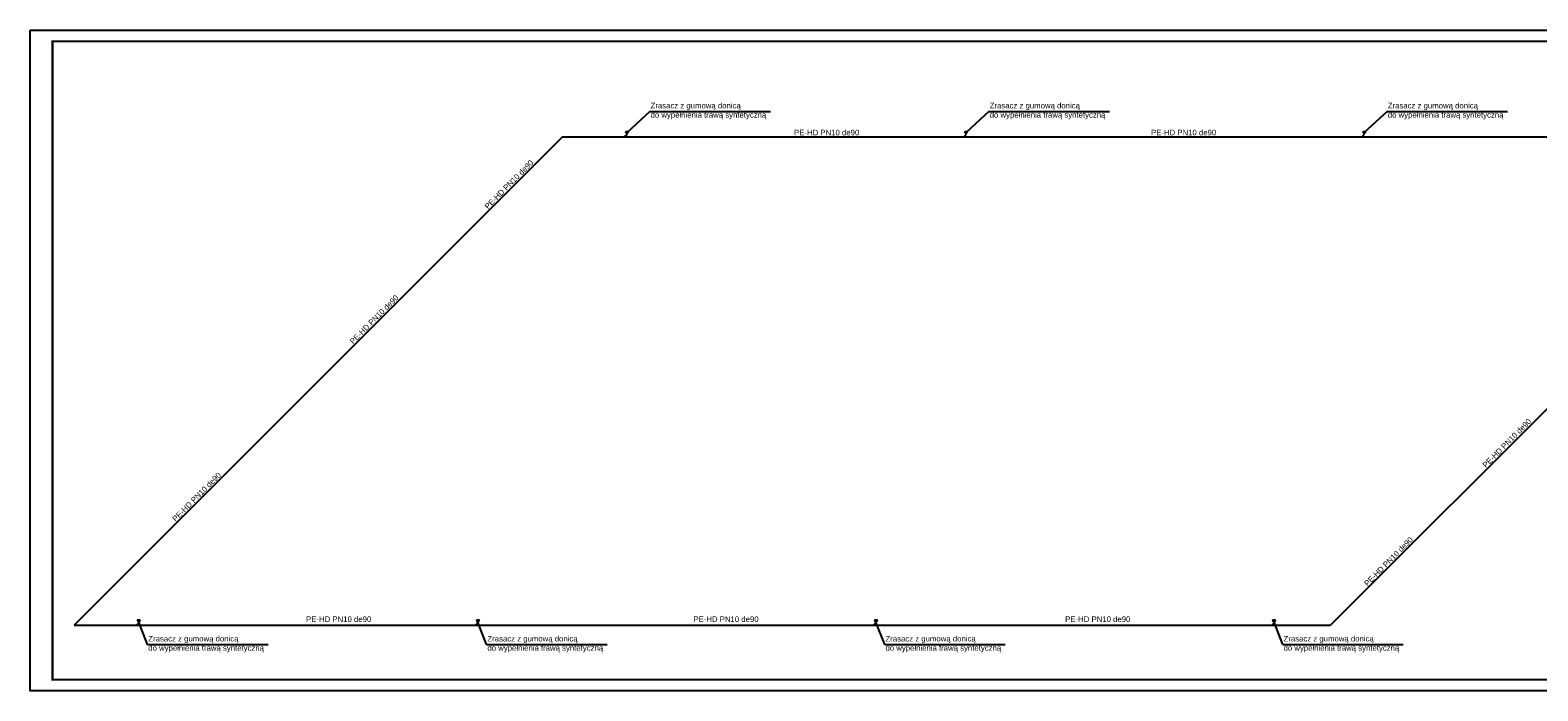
# Model space of a CAD drawing. Extents: x -118729 to -53705, y 33529 to 45095.
# Tile 19 of 83: x -74595 to -67815, y 33529 to 36499. Entities that reach past the tile are written whole.
import ezdxf

# ---------------------------------------------------------------- set-up
doc = ezdxf.new("R2010")
doc.units = 0
doc.header["$LTSCALE"] = 10
doc.header["$MEASUREMENT"] = 0
doc.linetypes.add('CONTINOUS', pattern=[0])
doc.layers.get('0').update_dxf_attribs({"color": 9, "linetype": 'CONTINUOUS'})
doc.layers.add('CIENKA', color=9, linetype='CONTINUOUS')
doc.layers.add('S_woda', color=160, linetype='CONTINUOUS')
doc.styles.add('ROMANS', font='arial.ttf', dxfattribs={"height": 20})
doc.styles.add('STYLE2', font='arial.ttf')

msp = doc.modelspace()

# ---------------------------------------------------------------- linework, layer by layer
msp.add_lwpolyline([(-74595.03, 36498.92), (-65995.03, 36498.92), (-65995.03, 33528.92), (-74595.03, 33528.92)], close=True)
at = {"const_width": 10}
msp.add_lwpolyline([(-74495.03, 33578.92), (-74495.03, 36448.92), (-66045.03, 36448.92), (-66045.03, 33578.92)], close=True, dxfattribs=at)
at = {"layer": 'S_woda', "color": 7, "linetype": 'CONTINOUS', "ltscale": 3}
for p, q in [((-71808.54, 36133.37, -71.36), (-71911.1, 36039.61, -71.36)), ((-71808.54, 36133.37, -71.36), (-71266.55, 36133.37, -71.36)), ((-70283.54, 36133.37, -71.36), (-70386.1, 36039.61, -71.36)), ((-70283.54, 36133.37, -71.36), (-69741.55, 36133.37, -71.36)), ((-68493.54, 36133.37, -71.36), (-68596.1, 36039.61, -71.36)), ((-68493.54, 36133.37, -71.36), (-67951.55, 36133.37, -71.36)), ((-74067.23, 33737.04, -71.36), (-74106.67, 33837.44, -71.36)), ((-72542.23, 33737.04, -71.36), (-72581.67, 33837.44, -71.36)), ((-70752.23, 33737.04, -71.36), (-70791.67, 33837.44, -71.36)), ((-68962.23, 33737.04, -71.36), (-69001.67, 33837.44, -71.36)), ((-74067.23, 33737.04, -71.36), (-73525.24, 33737.04, -71.36)), ((-72542.23, 33737.04, -71.36), (-72000.24, 33737.04, -71.36)), ((-70752.23, 33737.04, -71.36), (-70210.24, 33737.04, -71.36)), ((-68962.23, 33737.04, -71.36), (-68420.24, 33737.04, -71.36))]:
    msp.add_line(p, q, dxfattribs=at)
at = {"layer": 'S_woda', "linetype": 'CONTINOUS', "ltscale": 3}
for p, q in [((-72201.71, 36019.17, -71.36), (-74397.28, 33823.6, -71.36)), ((-72201.71, 36019.17, -71.36), (-71921.71, 36019.17, -71.36)), ((-71921.71, 36019.17, -71.36), (-71911.1, 36029.77, -71.36)), ((-71921.71, 36019.17, -71.36), (-70396.71, 36019.17, -71.36)), ((-71917.83, 36042.97, -71.36), (-71904.38, 36042.97, -71.36)), ((-71911.1, 36029.77, -71.36), (-71911.1, 36036.24, -71.36)), ((-70396.71, 36019.17, -71.36), (-70386.1, 36029.77, -71.36)), ((-70396.71, 36019.17, -71.36), (-68871.71, 36019.17, -71.36)), ((-70392.83, 36042.97, -71.36), (-70379.38, 36042.97, -71.36)), ((-70386.1, 36029.77, -71.36), (-70386.1, 36036.24, -71.36)), ((-68871.71, 36019.17, -71.36), (-68606.71, 36019.17, -71.36)), ((-66551.71, 36019.17, -71.36), (-68747.28, 33823.6, -71.36)), ((-68606.71, 36019.17, -71.36), (-68596.1, 36029.77, -71.36)), ((-68606.71, 36019.17, -71.36), (-67081.71, 36019.17, -71.36)), ((-68602.83, 36042.97, -71.36), (-68589.38, 36042.97, -71.36)), ((-68596.1, 36029.77, -71.36), (-68596.1, 36036.24, -71.36)), ((-74117.28, 33823.6, -71.36), (-74106.67, 33834.21, -71.36)), ((-74113.4, 33847.4, -71.36), (-74099.94, 33847.4, -71.36)), ((-74106.67, 33834.21, -71.36), (-74106.67, 33840.68, -71.36)), ((-72592.28, 33823.6, -71.36), (-72581.67, 33834.21, -71.36)), ((-72588.4, 33847.4, -71.36), (-72574.94, 33847.4, -71.36)), ((-72581.67, 33834.21, -71.36), (-72581.67, 33840.68, -71.36)), ((-70802.28, 33823.6, -71.36), (-70791.67, 33834.21, -71.36)), ((-70798.4, 33847.4, -71.36), (-70784.94, 33847.4, -71.36)), ((-70791.67, 33834.21, -71.36), (-70791.67, 33840.68, -71.36)), ((-69012.28, 33823.6, -71.36), (-69001.67, 33834.21, -71.36)), ((-69008.4, 33847.4, -71.36), (-68994.94, 33847.4, -71.36)), ((-69001.67, 33834.21, -71.36), (-69001.67, 33840.68, -71.36)), ((-74397.28, 33823.6, -71.36), (-74117.28, 33823.6, -71.36)), ((-74117.28, 33823.6, -71.36), (-72592.28, 33823.6, -71.36)), ((-72592.28, 33823.6, -71.36), (-71067.28, 33823.6, -71.36)), ((-71067.28, 33823.6, -71.36), (-70802.28, 33823.6, -71.36)), ((-70802.28, 33823.6, -71.36), (-69277.28, 33823.6, -71.36)), ((-69277.28, 33823.6, -71.36), (-69012.28, 33823.6, -71.36)), ((-69012.28, 33823.6, -71.36), (-68747.28, 33823.6, -71.36))]:
    msp.add_line(p, q, dxfattribs=at)
for centre in [(-71911.1, 36042.97, -71.36), (-70386.1, 36042.97, -71.36), (-68596.1, 36042.97, -71.36), (-74106.67, 33847.4, -71.36), (-72581.67, 33847.4, -71.36), (-70791.67, 33847.4, -71.36), (-69001.67, 33847.4, -71.36)]:
    msp.add_arc(centre, 6.73, 180, 0, dxfattribs=at)

# ---------------------------------------------------------------- texts
at = {"layer": 'CIENKA', "color": 7, "char_height": 25, "width": 1099.4821, "attachment_point": 1, "style": 'STYLE2'}
for s, insert in [('Zrasacz z gumową donicą \\Pdo wypełnienia trawą syntetyczną', (-71805.13, 36172.26, -71.36)), ('Zrasacz z gumową donicą \\Pdo wypełnienia trawą syntetyczną', (-70280.13, 36172.26, -71.36)), ('Zrasacz z gumową donicą \\Pdo wypełnienia trawą syntetyczną', (-68490.13, 36172.26, -71.36)), ('PE-HD PN10 de90', (-71159.91, 36051.16, -71.36)), ('PE-HD PN10 de90', (-69554.73, 36051.16, -71.36)), ('PE-HD PN10 de90', (-73354.24, 33863.43, -71.36)), ('PE-HD PN10 de90', (-71612.54, 33863.43, -71.36)), ('PE-HD PN10 de90', (-69940.77, 33863.43, -71.36)), ('Zrasacz z gumową donicą \\Pdo wypełnienia trawą syntetyczną', (-74063.82, 33775.93, -71.36)), ('Zrasacz z gumową donicą \\Pdo wypełnienia trawą syntetyczną', (-72538.82, 33775.93, -71.36)), ('Zrasacz z gumową donicą \\Pdo wypełnienia trawą syntetyczną', (-70748.82, 33775.93, -71.36)), ('Zrasacz z gumową donicą \\Pdo wypełnienia trawą syntetyczną', (-68958.82, 33775.93, -71.36))]:
    msp.add_mtext(s, dxfattribs=dict(at, insert=insert))
at = {"layer": 'S_woda', "color": 7, "linetype": 'CONTINOUS', "ltscale": 3, "char_height": 25, "width": 364.674, "attachment_point": 1, "rotation": 45.21598, "style": 'ROMANS'}
for insert in [(-72553.89, 35709.98, -71.36), (-73160.56, 35103.31, -71.36), (-68066.6, 34547.27, -71.36), (-73958.49, 34305.38, -71.36), (-68598.59, 34015.28, -71.36)]:
    msp.add_mtext('PE-HD PN10 de90', dxfattribs=dict(at, insert=insert))

doc.saveas('drawing.dxf')
